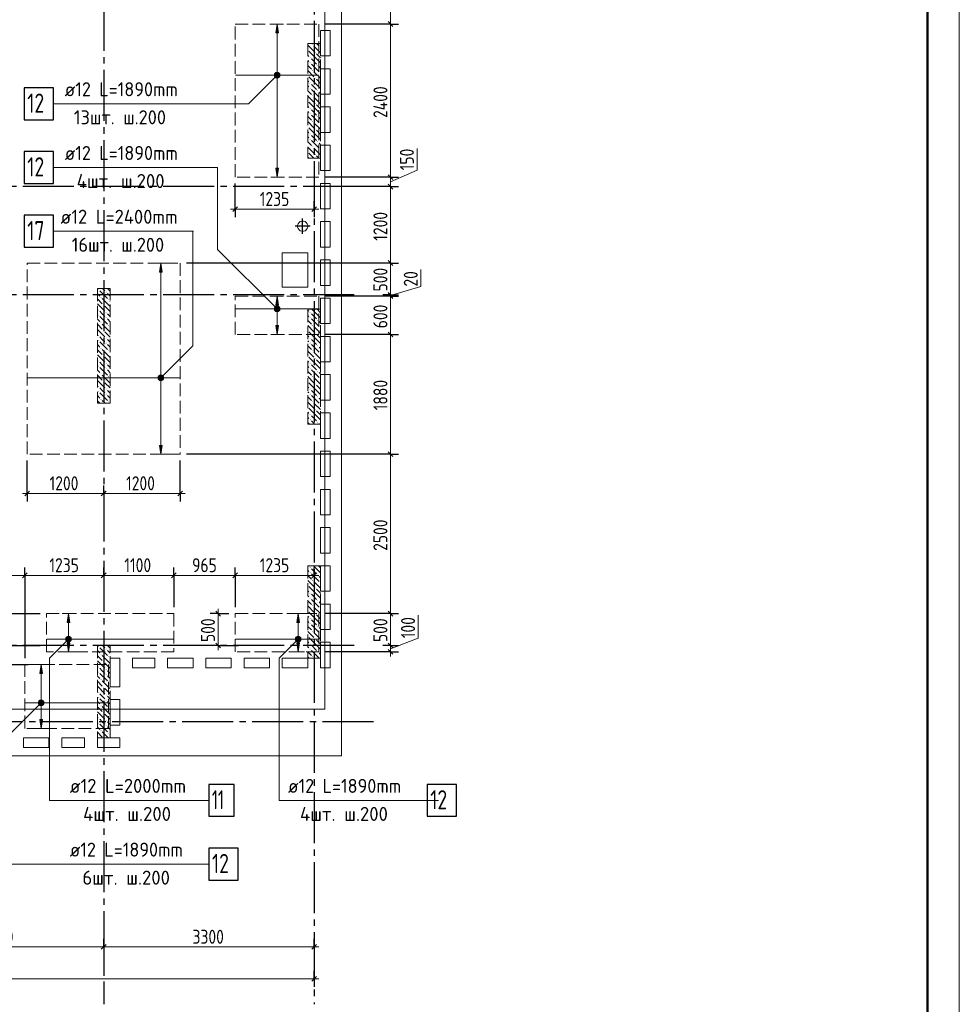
# Model space of a CAD drawing. Header units: millimetres. Extents: x 0 to 61017, y 0 to 42000.
# Tile 16 of 17: x 44661 to 59400, y 15970 to 31419. Entities that reach past the tile are written whole.
import ezdxf

# ---------------------------------------------------------------- set-up
doc = ezdxf.new("R2010")
doc.units = ezdxf.units.MM
doc.linetypes.add('______2', pattern=[270, 200, -70])
doc.linetypes.add('______5', pattern=[1100, 800, -100, 100, -100])
for name, color, linetype, lineweight in [('Standard', 7, 'Continuous', 25), ('ДОП Верх по Х', 7, 'Continuous', 25), ('ЖБ Перекрытие верхний уровень', 7, 'Continuous', 35), ('ЖБ Пилон', 7, 'Continuous', 35), ('Оси', 40, '______5', 18), ('Позиционная метка номер позиции', 7, 'Continuous', 13), ('Примечания', 7, 'Continuous', 25)]:
    doc.layers.add(name, color=color, linetype=linetype, lineweight=lineweight)
doc.styles.add('GOST 2.304-81', font='txt')
doc.styles.add('ISOCPEUR', font='txt')

msp = doc.modelspace()

# ---------------------------------------------------------------- hatches: boundary and pattern name
at = {"layer": 'ДОП Верх по Х', "linetype": 'Continuous', "lineweight": 13, "transparency": 33554687}
for points in [[(48719, 31210), (48699, 31350), (48679, 31210)], [(48661, 30550), (48736, 30550), (48731, 30569)], [(48661, 30550), (48731, 30569), (48667, 30569)], [(48667, 30531), (48736, 30550), (48661, 30550)], [(48667, 30569), (48731, 30569), (48718, 30582)], [(48667, 30569), (48718, 30582), (48680, 30582)], [(48667, 30531), (48731, 30531), (48736, 30550)], [(48680, 30518), (48731, 30531), (48667, 30531)], [(48680, 30582), (48718, 30582), (48699, 30588)], [(48680, 30518), (48718, 30518), (48731, 30531)], [(48718, 30518), (48680, 30518), (48699, 30512)], [(46896, 27460), (46876, 27600), (46856, 27460)], [(48719, 26940), (48699, 27080), (48679, 26940)], [(48661, 26880), (48736, 26880), (48731, 26899)], [(48661, 26880), (48731, 26899), (48667, 26899)], [(48667, 26899), (48731, 26899), (48718, 26912)], [(48667, 26899), (48718, 26912), (48680, 26912)], [(48680, 26912), (48718, 26912), (48699, 26917)], [(48667, 26861), (48736, 26880), (48661, 26880)], [(48667, 26861), (48731, 26861), (48736, 26880)], [(48680, 26848), (48731, 26861), (48667, 26861)], [(48680, 26848), (48718, 26848), (48731, 26861)], [(48718, 26848), (48680, 26848), (48699, 26842)], [(46838, 25800), (46913, 25800), (46908, 25819)], [(46838, 25800), (46908, 25819), (46844, 25819)], [(46844, 25781), (46913, 25800), (46838, 25800)], [(46844, 25819), (46908, 25819), (46895, 25832)], [(46844, 25819), (46895, 25832), (46857, 25832)], [(46844, 25781), (46908, 25781), (46913, 25800)], [(46857, 25832), (46895, 25832), (46876, 25838)], [(46857, 25768), (46908, 25781), (46844, 25781)], [(46857, 25768), (46895, 25768), (46908, 25781)], [(46895, 25768), (46857, 25768), (46876, 25763)], [(45447, 21960), (45427, 22100), (45407, 21960)], [(49049, 21960), (49029, 22100), (49009, 21960)], [(45389, 21700), (45464, 21700), (45459, 21719)], [(45389, 21700), (45459, 21719), (45394, 21719)], [(45394, 21681), (45464, 21700), (45389, 21700)], [(45394, 21719), (45459, 21719), (45445, 21732)], [(45394, 21719), (45445, 21732), (45408, 21732)], [(45394, 21681), (45459, 21681), (45464, 21700)], [(45408, 21668), (45459, 21681), (45394, 21681)], [(45408, 21732), (45445, 21732), (45427, 21738)], [(45408, 21668), (45445, 21668), (45459, 21681)], [(45445, 21668), (45408, 21668), (45427, 21662)], [(48991, 21700), (49066, 21700), (49061, 21719)], [(48991, 21700), (49061, 21719), (48997, 21719)], [(48997, 21681), (49066, 21700), (48991, 21700)], [(48997, 21719), (49061, 21719), (49048, 21732)], [(48997, 21719), (49048, 21732), (49010, 21732)], [(48997, 21681), (49061, 21681), (49066, 21700)], [(49010, 21668), (49061, 21681), (48997, 21681)], [(49010, 21732), (49048, 21732), (49029, 21738)], [(49010, 21668), (49048, 21668), (49061, 21681)], [(49048, 21668), (49010, 21668), (49029, 21662)], [(45017, 21160), (44997, 21300), (44977, 21160)], [(44960, 20700), (45035, 20700), (45029, 20719)], [(44960, 20700), (45029, 20719), (44965, 20719)], [(44965, 20719), (45029, 20719), (45016, 20732)], [(44965, 20719), (45016, 20732), (44978, 20732)], [(44978, 20732), (45016, 20732), (44997, 20738)], [(44965, 20681), (45035, 20700), (44960, 20700)], [(44965, 20681), (45029, 20681), (45035, 20700)], [(44978, 20668), (45029, 20681), (44965, 20681)], [(44978, 20668), (45016, 20668), (45029, 20681)], [(45016, 20668), (44978, 20668), (44997, 20662)]]:
    msp.add_hatch(color=7, dxfattribs=at).paths.add_polyline_path(points)
for points in [[(48719, 29090), (48699, 28950), (48679, 29090)], [(48719, 26620), (48699, 26480), (48679, 26620)], [(46896, 24740), (46876, 24600), (46856, 24740)], [(45447, 21640), (45427, 21500), (45407, 21640)], [(49049, 21640), (49029, 21500), (49009, 21640)], [(45017, 20440), (44997, 20300), (44977, 20440)]]:
    msp.add_hatch(color=7, dxfattribs=at).paths.add_polyline_path(points, flags=16)
at = {"layer": 'ЖБ Пилон', "linetype": 'Continuous', "lineweight": 18, "transparency": 33554687}
for points in [[(49180, 30947), (49183, 30943), (49180, 30940)], [(49250, 31023), (49257, 31030), (49263, 31023), (49257, 31017)], [(49290, 30903), (49297, 30910), (49303, 30903), (49297, 30897)], [(49370, 30983), (49377, 30990), (49380, 30987), (49380, 30980), (49377, 30977)], [(49210, 30823), (49217, 30830), (49223, 30823), (49217, 30817)], [(49210, 30743), (49217, 30750), (49223, 30743), (49217, 30737)], [(49250, 30623), (49257, 30630), (49263, 30623), (49257, 30617)], [(49330, 30703), (49337, 30710), (49343, 30703), (49337, 30697)], [(49370, 30583), (49377, 30590), (49380, 30587), (49380, 30580), (49377, 30577)], [(49180, 30547), (49183, 30543), (49180, 30540)], [(49290, 30503), (49297, 30510), (49303, 30503), (49297, 30497)], [(49210, 30423), (49217, 30430), (49223, 30423), (49217, 30417)], [(49210, 30343), (49217, 30350), (49223, 30343), (49217, 30337)], [(49330, 30303), (49337, 30310), (49343, 30303), (49337, 30297)], [(49180, 30147), (49183, 30143), (49180, 30140)], [(49250, 30223), (49257, 30230), (49263, 30223), (49257, 30217)], [(49370, 30183), (49377, 30190), (49380, 30187), (49380, 30180), (49377, 30177)], [(49210, 30023), (49217, 30030), (49223, 30023), (49217, 30017)], [(49290, 30103), (49297, 30110), (49303, 30103), (49297, 30097)], [(49210, 29943), (49217, 29950), (49223, 29943), (49217, 29937)], [(49250, 29823), (49257, 29830), (49263, 29823), (49257, 29817)], [(49330, 29903), (49337, 29910), (49343, 29903), (49337, 29897)], [(49180, 29747), (49183, 29743), (49180, 29740)], [(49290, 29703), (49297, 29710), (49303, 29703), (49297, 29697)], [(49370, 29783), (49377, 29790), (49380, 29787), (49380, 29780), (49377, 29777)], [(49210, 29623), (49217, 29630), (49223, 29623), (49217, 29617)], [(49210, 29543), (49217, 29550), (49223, 29543), (49217, 29537)], [(49330, 29503), (49337, 29510), (49343, 29503), (49337, 29497)], [(49250, 29423), (49257, 29430), (49263, 29423), (49257, 29417)], [(49370, 29383), (49377, 29390), (49380, 29387), (49380, 29380), (49377, 29377)], [(49180, 29347), (49183, 29343), (49180, 29340)], [(49290, 29303), (49297, 29310), (49303, 29303), (49297, 29297)], [(45890, 27183), (45897, 27190), (45903, 27183), (45897, 27177)], [(45930, 27063), (45937, 27070), (45943, 27063), (45937, 27057)], [(46010, 27143), (46017, 27150), (46023, 27143), (46017, 27137)], [(45970, 26943), (45977, 26950), (45983, 26943), (45977, 26937)], [(46050, 27023), (46057, 27030), (46063, 27023), (46057, 27017)], [(45890, 26863), (45897, 26870), (45903, 26863), (45897, 26857)], [(45890, 26783), (45897, 26790), (45903, 26783), (45897, 26777)], [(46010, 26823), (46017, 26830), (46023, 26823), (46017, 26817)], [(46010, 26743), (46017, 26750), (46023, 26743), (46017, 26737)], [(49210, 26823), (49217, 26830), (49223, 26823), (49217, 26817)], [(49210, 26743), (49217, 26750), (49223, 26743), (49217, 26737)], [(45930, 26663), (45937, 26670), (45943, 26663), (45937, 26657)], [(46050, 26623), (46057, 26630), (46063, 26623), (46057, 26617)], [(49250, 26623), (49257, 26630), (49263, 26623), (49257, 26617)], [(49330, 26703), (49337, 26710), (49343, 26703), (49337, 26697)], [(49370, 26583), (49377, 26590), (49380, 26587), (49380, 26580), (49377, 26577)], [(45890, 26463), (45897, 26470), (45903, 26463), (45897, 26457)], [(45970, 26543), (45977, 26550), (45983, 26543), (45977, 26537)], [(46010, 26423), (46017, 26430), (46023, 26423), (46017, 26417)], [(49180, 26547), (49183, 26543), (49180, 26540)], [(49210, 26423), (49217, 26430), (49223, 26423), (49217, 26417)], [(49290, 26503), (49297, 26510), (49303, 26503), (49297, 26497)], [(45890, 26383), (45897, 26390), (45903, 26383), (45897, 26377)], [(45930, 26263), (45937, 26270), (45943, 26263), (45937, 26257)], [(46010, 26343), (46017, 26350), (46023, 26343), (46017, 26337)], [(49210, 26343), (49217, 26350), (49223, 26343), (49217, 26337)], [(49330, 26303), (49337, 26310), (49343, 26303), (49337, 26297)], [(45970, 26143), (45977, 26150), (45983, 26143), (45977, 26137)], [(46050, 26223), (46057, 26230), (46063, 26223), (46057, 26217)], [(49180, 26147), (49183, 26143), (49180, 26140)], [(49250, 26223), (49257, 26230), (49263, 26223), (49257, 26217)], [(49290, 26103), (49297, 26110), (49303, 26103), (49297, 26097)], [(49370, 26183), (49377, 26190), (49380, 26187), (49380, 26180), (49377, 26177)], [(45890, 26063), (45897, 26070), (45903, 26063), (45897, 26057)], [(45890, 25983), (45897, 25990), (45903, 25983), (45897, 25977)], [(46010, 26023), (46017, 26030), (46023, 26023), (46017, 26017)], [(49210, 26023), (49217, 26030), (49223, 26023), (49217, 26017)], [(45930, 25863), (45937, 25870), (45943, 25863), (45937, 25857)], [(46010, 25943), (46017, 25950), (46023, 25943), (46017, 25937)], [(46050, 25823), (46057, 25830), (46063, 25823), (46057, 25817)], [(49210, 25943), (49217, 25950), (49223, 25943), (49217, 25937)], [(49250, 25823), (49257, 25830), (49263, 25823), (49257, 25817)], [(49330, 25903), (49337, 25910), (49343, 25903), (49337, 25897)], [(45890, 25663), (45897, 25670), (45903, 25663), (45897, 25657)], [(45970, 25743), (45977, 25750), (45983, 25743), (45977, 25737)], [(49180, 25747), (49183, 25743), (49180, 25740)], [(49290, 25703), (49297, 25710), (49303, 25703), (49297, 25697)], [(49370, 25783), (49377, 25790), (49380, 25787), (49380, 25780), (49377, 25777)], [(45890, 25583), (45897, 25590), (45903, 25583), (45897, 25577)], [(46010, 25623), (46017, 25630), (46023, 25623), (46017, 25617)], [(46010, 25543), (46017, 25550), (46023, 25543), (46017, 25537)], [(49210, 25623), (49217, 25630), (49223, 25623), (49217, 25617)], [(49210, 25543), (49217, 25550), (49223, 25543), (49217, 25537)], [(49330, 25503), (49337, 25510), (49343, 25503), (49337, 25497)], [(45930, 25463), (45937, 25470), (45943, 25463), (45937, 25457)], [(46050, 25423), (46057, 25430), (46063, 25423), (46057, 25417)], [(49180, 25347), (49183, 25343), (49180, 25340)], [(49250, 25423), (49257, 25430), (49263, 25423), (49257, 25417)], [(49370, 25383), (49377, 25390), (49380, 25387), (49380, 25380), (49377, 25377)], [(49210, 25223), (49217, 25230), (49223, 25223), (49217, 25217)], [(49290, 25303), (49297, 25310), (49303, 25303), (49297, 25297)], [(49210, 25143), (49217, 25150), (49223, 25143), (49217, 25137)], [(49330, 25103), (49337, 25110), (49343, 25103), (49337, 25097)], [(49210, 22823), (49217, 22830), (49223, 22823), (49217, 22817)], [(49210, 22743), (49217, 22750), (49223, 22743), (49217, 22737)], [(49250, 22623), (49257, 22630), (49263, 22623), (49257, 22617)], [(49330, 22703), (49337, 22710), (49343, 22703), (49337, 22697)], [(49370, 22583), (49377, 22590), (49380, 22587), (49380, 22580), (49377, 22577)], [(49180, 22547), (49183, 22543), (49180, 22540)], [(49210, 22423), (49217, 22430), (49223, 22423), (49217, 22417)], [(49290, 22503), (49297, 22510), (49303, 22503), (49297, 22497)], [(49210, 22343), (49217, 22350), (49223, 22343), (49217, 22337)], [(49330, 22303), (49337, 22310), (49343, 22303), (49337, 22297)], [(49180, 22147), (49183, 22143), (49180, 22140)], [(49250, 22223), (49257, 22230), (49263, 22223), (49257, 22217)], [(49290, 22103), (49297, 22110), (49303, 22103), (49297, 22097)], [(49370, 22183), (49377, 22190), (49380, 22187), (49380, 22180), (49377, 22177)], [(49210, 22023), (49217, 22030), (49223, 22023), (49217, 22017)], [(49210, 21943), (49217, 21950), (49223, 21943), (49217, 21937)], [(49250, 21823), (49257, 21830), (49263, 21823), (49257, 21817)], [(49330, 21903), (49337, 21910), (49343, 21903), (49337, 21897)], [(49370, 21783), (49377, 21790), (49380, 21787), (49380, 21780), (49377, 21777)], [(49180, 21747), (49183, 21743), (49180, 21740)], [(49210, 21623), (49217, 21630), (49223, 21623), (49217, 21617)], [(49290, 21703), (49297, 21710), (49303, 21703), (49297, 21697)], [(45890, 21583), (45897, 21590), (45903, 21583), (45897, 21577)], [(46010, 21543), (46017, 21550), (46023, 21543), (46017, 21537)], [(49210, 21543), (49217, 21550), (49223, 21543), (49217, 21537)], [(49330, 21503), (49337, 21510), (49343, 21503), (49337, 21497)], [(45930, 21463), (45937, 21470), (45943, 21463), (45937, 21457)], [(45970, 21343), (45977, 21350), (45983, 21343), (45977, 21337)], [(46050, 21423), (46057, 21430), (46063, 21423), (46057, 21417)], [(49250, 21423), (49257, 21430), (49263, 21423), (49257, 21417)], [(45890, 21263), (45897, 21270), (45903, 21263), (45897, 21257)], [(45890, 21183), (45897, 21190), (45903, 21183), (45897, 21177)], [(46010, 21223), (46017, 21230), (46023, 21223), (46017, 21217)], [(45930, 21063), (45937, 21070), (45943, 21063), (45937, 21057)], [(46010, 21143), (46017, 21150), (46023, 21143), (46017, 21137)], [(46050, 21023), (46057, 21030), (46063, 21023), (46057, 21017)], [(45890, 20863), (45897, 20870), (45903, 20863), (45897, 20857)], [(45970, 20943), (45977, 20950), (45983, 20943), (45977, 20937)], [(45890, 20783), (45897, 20790), (45903, 20783), (45897, 20777)], [(46010, 20823), (46017, 20830), (46023, 20823), (46017, 20817)], [(46010, 20743), (46017, 20750), (46023, 20743), (46017, 20737)], [(45930, 20663), (45937, 20670), (45943, 20663), (45937, 20657)], [(45970, 20543), (45977, 20550), (45983, 20543), (45977, 20537)], [(46050, 20623), (46057, 20630), (46063, 20623), (46057, 20617)], [(45890, 20463), (45897, 20470), (45903, 20463), (45897, 20457)], [(46010, 20423), (46017, 20430), (46023, 20423), (46017, 20417)], [(45890, 20383), (45897, 20390), (45903, 20383), (45897, 20377)], [(45930, 20263), (45937, 20270), (45943, 20263), (45937, 20257)], [(46010, 20343), (46017, 20350), (46023, 20343), (46017, 20337)], [(46050, 20223), (46057, 20230), (46063, 20223), (46057, 20217)]]:
    msp.add_hatch(color=7, dxfattribs=at).paths.add_polyline_path(points, flags=16)
at = {"layer": 'Позиционная метка номер позиции', "linetype": 'Continuous', "lineweight": 13, "transparency": 33554687}
for points in [[(48742, 30539), (48688, 30593), (48667, 30582)], [(48742, 30561), (48710, 30593), (48688, 30593)], [(48742, 30561), (48688, 30593), (48742, 30539)], [(48710, 30593), (48742, 30561), (48731, 30582)], [(48731, 30518), (48667, 30582), (48656, 30561)], [(48731, 30518), (48656, 30561), (48710, 30507)], [(48710, 30507), (48656, 30561), (48656, 30539)], [(48710, 30507), (48656, 30539), (48688, 30507)], [(48688, 30507), (48656, 30539), (48667, 30518)], [(48742, 30539), (48667, 30582), (48731, 30518)], [(48667, 26848), (48710, 26923), (48656, 26869)], [(48656, 26869), (48710, 26923), (48688, 26923)], [(48656, 26869), (48688, 26923), (48656, 26891)], [(48656, 26891), (48688, 26923), (48667, 26912)], [(48667, 26848), (48731, 26912), (48710, 26923)], [(48688, 26837), (48731, 26912), (48667, 26848)], [(48688, 26837), (48742, 26891), (48731, 26912)], [(48710, 26837), (48742, 26891), (48688, 26837)], [(48710, 26837), (48742, 26869), (48742, 26891)], [(48742, 26869), (48710, 26837), (48731, 26848)], [(46833, 25811), (46908, 25768), (46844, 25832)], [(46833, 25789), (46887, 25757), (46833, 25811)], [(46833, 25811), (46887, 25757), (46908, 25768)], [(46844, 25832), (46919, 25789), (46864, 25843)], [(46844, 25832), (46908, 25768), (46919, 25789)], [(46864, 25843), (46919, 25789), (46919, 25811)], [(46864, 25843), (46919, 25811), (46887, 25843)], [(46887, 25843), (46919, 25811), (46908, 25832)], [(46864, 25757), (46833, 25789), (46844, 25768)], [(46833, 25789), (46864, 25757), (46887, 25757)], [(45458, 21668), (45395, 21732), (45383, 21711)], [(45458, 21668), (45383, 21711), (45438, 21657)], [(45438, 21657), (45383, 21711), (45383, 21689)], [(45438, 21657), (45383, 21689), (45415, 21657)], [(45415, 21657), (45383, 21689), (45395, 21668)], [(45470, 21689), (45415, 21743), (45395, 21732)], [(45470, 21689), (45395, 21732), (45458, 21668)], [(45470, 21711), (45438, 21743), (45415, 21743)], [(45470, 21711), (45415, 21743), (45470, 21689)], [(45438, 21743), (45470, 21711), (45458, 21732)], [(49061, 21668), (48997, 21732), (48986, 21711)], [(49061, 21668), (48986, 21711), (49040, 21657)], [(49040, 21657), (48986, 21711), (48986, 21689)], [(49040, 21657), (48986, 21689), (49018, 21657)], [(49018, 21657), (48986, 21689), (48997, 21668)], [(49072, 21689), (49018, 21743), (48997, 21732)], [(49072, 21689), (48997, 21732), (49061, 21668)], [(49072, 21711), (49040, 21743), (49018, 21743)], [(49072, 21711), (49018, 21743), (49072, 21689)], [(49040, 21743), (49072, 21711), (49061, 21732)], [(45029, 20668), (44965, 20732), (44954, 20711)], [(45029, 20668), (44954, 20711), (45009, 20657)], [(45009, 20657), (44954, 20711), (44954, 20689)], [(45041, 20689), (44986, 20743), (44965, 20732)], [(45041, 20689), (44965, 20732), (45029, 20668)], [(45041, 20711), (45009, 20743), (44986, 20743)], [(45041, 20711), (44986, 20743), (45041, 20689)], [(45009, 20743), (45041, 20711), (45029, 20732)], [(45009, 20657), (44954, 20689), (44986, 20657)], [(44986, 20657), (44954, 20689), (44965, 20668)]]:
    msp.add_hatch(color=7, dxfattribs=at).paths.add_polyline_path(points)

# ---------------------------------------------------------------- linework, layer by layer
at = {"layer": 'Standard', "color": 7, "linetype": 'Continuous', "lineweight": 25, "transparency": 33554687}
for p, q in [((50442, 31388), (50517, 31312)), ((50442, 28987), (50517, 28912)), ((50442, 28838), (50517, 28762)), ((48005, 28407), (48080, 28482)), ((49242, 28407), (49317, 28482)), ((50442, 27638), (50517, 27563)), ((50442, 27138), (50517, 27063)), ((50442, 27117), (50517, 27042)), ((50442, 26517), (50517, 26442)), ((50442, 24638), (50517, 24563)), ((44817, 24023), (44742, 23948)), ((46017, 24023), (45942, 23948)), ((47217, 24023), (47142, 23948)), ((44705, 22662), (44780, 22738)), ((45942, 22662), (46017, 22738)), ((47042, 22662), (47117, 22738)), ((48005, 22662), (48080, 22738)), ((49242, 22662), (49317, 22738)), ((47736, 22138), (47811, 22062)), ((50442, 22138), (50517, 22062)), ((47736, 21638), (47811, 21562)), ((50442, 21638), (50517, 21562)), ((50442, 21538), (50517, 21462)), ((45942, 16833), (46017, 16907)), ((49242, 16833), (49317, 16907)), ((49317, 16407), (49242, 16333))]:
    msp.add_line(p, q, dxfattribs=at)
at = {"layer": 'Standard', "color": 251, "linetype": 'Continuous', "lineweight": -3, "true_color": 0x656565, "transparency": 33554687}
for p, q in [((50480, 31350), (50355, 31350)), ((50480, 31350), (50605, 31350)), ((50480, 28950), (50355, 28950)), ((50480, 28950), (50605, 28950)), ((48043, 28445), (48043, 28850)), ((50480, 28800), (50355, 28800)), ((50480, 28800), (50605, 28800)), ((48043, 28445), (48043, 28570)), ((48043, 28445), (48043, 28320)), ((49280, 28445), (49280, 28570)), ((49280, 28445), (49280, 28320)), ((49280, 28445), (49280, 28445)), ((50480, 27600), (50355, 27600)), ((50480, 27600), (50605, 27600)), ((50480, 27100), (50355, 27100)), ((50480, 27080), (50355, 27080)), ((50480, 27100), (50605, 27100)), ((50480, 27100), (50480, 27100)), ((50480, 27080), (50605, 27080)), ((50480, 26480), (50355, 26480)), ((50480, 26480), (50605, 26480)), ((50480, 24600), (50355, 24600)), ((50480, 24600), (50605, 24600)), ((44780, 23985), (44780, 24500)), ((47180, 23985), (47180, 24500)), ((44780, 23985), (44780, 24110)), ((45980, 23985), (45980, 24110)), ((47180, 23985), (47180, 24110)), ((44780, 23985), (44780, 23860)), ((45980, 23985), (45980, 23860)), ((45980, 23985), (45980, 23985)), ((47180, 23985), (47180, 23860)), ((44743, 22700), (44743, 22825)), ((45980, 22700), (45980, 22825)), ((47080, 22700), (47080, 22825)), ((48043, 22700), (48043, 22825)), ((49280, 22700), (49280, 22825)), ((44743, 22700), (44743, 22575)), ((44743, 22700), (44743, 21400)), ((45980, 22700), (45980, 22575)), ((45980, 22700), (45980, 22667)), ((47080, 22700), (47080, 22575)), ((47080, 22700), (47080, 22200)), ((48043, 22700), (48043, 22575)), ((48043, 22700), (48043, 22200)), ((49280, 22700), (49280, 22575)), ((49280, 22700), (49280, 22700)), ((47773, 22100), (47649, 22100)), ((47773, 22100), (47899, 22100)), ((47773, 22100), (47943, 22100)), ((50480, 22100), (50355, 22100)), ((50480, 22100), (50605, 22100)), ((44493, 21600), (44980, 21600)), ((47773, 21600), (47649, 21600)), ((47773, 21600), (47899, 21600)), ((47773, 21600), (48093, 21600)), ((50480, 21500), (49455, 21500)), ((50480, 21600), (50355, 21600)), ((50480, 21500), (50355, 21500)), ((50480, 21600), (50605, 21600)), ((50480, 21600), (50480, 21600)), ((50480, 21500), (50605, 21500)), ((44493, 21300), (44793, 21300)), ((45980, 16870), (45980, 16995)), ((49280, 16870), (49280, 16995)), ((45980, 16870), (45980, 16745)), ((45980, 16870), (45980, 16418)), ((49280, 16870), (49280, 16745)), ((49280, 16870), (49280, 16418)), ((49280, 16370), (49280, 16495)), ((49280, 16370), (49280, 16245)), ((49280, 16370), (49280, 16320))]:
    msp.add_line(p, q, dxfattribs=at)
at = {"layer": 'Standard', "color": 7, "linetype": 'Continuous', "lineweight": 13, "transparency": 33554687}
for p, q in [((50480, 31350), (50480, 28950)), ((50895, 29056), (50895, 29400)), ((50480, 28875), (50895, 29056)), ((50480, 28950), (50480, 28800)), ((50480, 28800), (50480, 27600)), ((48043, 28445), (47968, 28445)), ((48043, 28445), (49280, 28445)), ((49280, 28445), (49355, 28445)), ((50480, 27600), (50480, 27100)), ((50956, 27231), (50956, 27497)), ((50480, 27090), (50956, 27231)), ((50480, 27100), (50480, 27080)), ((50480, 27080), (50480, 26480)), ((50480, 26480), (50480, 24600)), ((50480, 24600), (50480, 22100)), ((44780, 23985), (44705, 23985)), ((45980, 23985), (44780, 23985)), ((47180, 23985), (45980, 23985)), ((47180, 23985), (47255, 23985)), ((42680, 22700), (44743, 22700)), ((44743, 22700), (45980, 22700)), ((45980, 22700), (47080, 22700)), ((47080, 22700), (48043, 22700)), ((48043, 22700), (49280, 22700)), ((49280, 22700), (49355, 22700)), ((47773, 22100), (47773, 22175)), ((50480, 22100), (50480, 21600)), ((50913, 21714), (50913, 22074)), ((50480, 21550), (50913, 21714)), ((47773, 21600), (47773, 21525)), ((50480, 21600), (50480, 21500)), ((50480, 21500), (50480, 21425)), ((42680, 16870), (45980, 16870)), ((45980, 16870), (49280, 16870)), ((49280, 16870), (49355, 16870)), ((49280, 16370), (7200, 16370)), ((49280, 16370), (49355, 16370))]:
    msp.add_line(p, q, dxfattribs=at)
at = {"layer": 'Standard', "color": 8, "linetype": '______5', "lineweight": -3, "transparency": 33554687}
for p, q in [((49100, 28060), (49100, 28300)), ((49220, 28180), (48980, 28180))]:
    msp.add_line(p, q, dxfattribs=at)
at = {"layer": 'Standard', "color": 7, "linetype": 'Continuous', "lineweight": 13, "transparency": 33554687}
msp.add_lwpolyline([(0, 0), (59400, 0), (59400, 42000), (0, 42000), (0, 0)], close=True, dxfattribs=at)
at = {"layer": 'Standard', "color": 7, "linetype": 'Continuous', "lineweight": 50, "transparency": 33554687}
msp.add_lwpolyline([(2000, 41500), (58900, 41500), (58900, 500), (2000, 500), (2000, 41500)], close=True, dxfattribs=at)
at = {"layer": 'Standard', "color": 254, "linetype": 'Continuous', "lineweight": 13, "true_color": 0xc4c4ff, "transparency": 33554687}
msp.add_lwpolyline([(7031, 20600), (49449, 20600), (49449, 33300), (7031, 33300), (7031, 20600)], dxfattribs=at)
at = {"layer": 'Standard', "color": 7, "linetype": 'Continuous', "lineweight": 13, "transparency": 33554687}
for points in [[(50480, 32800), (50480, 32651), (50480, 32651), (50480, 31350)], [(47773, 22100), (47773, 21613), (47773, 21613), (47773, 21600)]]:
    msp.add_lwpolyline(points, dxfattribs=at)
at = {"layer": 'Standard', "color": 251, "linetype": 'Continuous', "lineweight": -3, "true_color": 0x656565, "transparency": 33554687}
for points in [[(50480, 31350), (50463, 31350), (50463, 31350), (50463, 31350), (50463, 31350), (50463, 31350), (50463, 31350), (50463, 31350), (50463, 31350), (50463, 31350), (50463, 31350), (50463, 31350), (50463, 31350), (50463, 31350), (50463, 31350), (49455, 31350)], [(50480, 28950), (50463, 28950), (50463, 28950), (50463, 28950), (50463, 28950), (50463, 28950), (50463, 28950), (50463, 28950), (50463, 28950), (50463, 28950), (50463, 28950), (50463, 28950), (50463, 28950), (49455, 28950)], [(50480, 28800), (50463, 28800), (50463, 28800), (50463, 28800), (50463, 28800), (50463, 28800), (50463, 28800), (50463, 28800), (50463, 28800), (50463, 28800), (50463, 28800), (50463, 28800), (50463, 28800), (49455, 28800)], [(50480, 27600), (50463, 27600), (50463, 27600), (50463, 27600), (50463, 27600), (50463, 27600), (50463, 27600), (50463, 27600), (50463, 27600), (50463, 27600), (50463, 27600), (47280, 27600)], [(50480, 27080), (50463, 27080), (50463, 27080), (50463, 27080), (50463, 27080), (50463, 27080), (50463, 27080), (50463, 27080), (50463, 27080), (49455, 27080)], [(50480, 26480), (50463, 26480), (50463, 26480), (50463, 26480), (50463, 26480), (50463, 26480), (50463, 26480), (49455, 26480)], [(50480, 24600), (50463, 24600), (50463, 24600), (50463, 24600), (50463, 24600), (47280, 24600)], [(44493, 22100), (44826, 22100), (44826, 22100), (44980, 22100)], [(50480, 22100), (50463, 22100), (50463, 22100), (49455, 22100)]]:
    msp.add_lwpolyline(points, dxfattribs=at)
at = {"layer": 'ДОП Верх по Х', "color": 251, "linetype": 'Continuous', "lineweight": 13, "true_color": 0x494949, "transparency": 33554687}
for p, q in [((48699, 31350), (48599, 31350)), ((48699, 31350), (48679, 31210)), ((48679, 31210), (48719, 31210)), ((48719, 31210), (48699, 31350)), ((48699, 31350), (48799, 31350)), ((48699, 31350), (48699, 31350)), ((48699, 30580), (48699, 31210)), ((48661, 30550), (48661, 30550)), ((48699, 29090), (48699, 30520)), ((48736, 30550), (48736, 30550)), ((48699, 28950), (48679, 29090)), ((48679, 29090), (48719, 29090)), ((48719, 29090), (48699, 28950)), ((48699, 28950), (48599, 28950)), ((48699, 28950), (48799, 28950)), ((48699, 28950), (48699, 28950)), ((46876, 27600), (46776, 27600)), ((46876, 27600), (46856, 27460)), ((46896, 27460), (46876, 27600)), ((46876, 27600), (46976, 27600)), ((46876, 27600), (46876, 27600)), ((46856, 27460), (46896, 27460)), ((46876, 25830), (46876, 27460)), ((48699, 27080), (48599, 27080)), ((48699, 27080), (48679, 26940)), ((48719, 26940), (48699, 27080)), ((48699, 27080), (48799, 27080)), ((48699, 27080), (48699, 27080)), ((48679, 26940), (48719, 26940)), ((48699, 26910), (48699, 26940)), ((48661, 26880), (48661, 26880)), ((48699, 26620), (48699, 26850)), ((48736, 26880), (48736, 26880)), ((48699, 26480), (48679, 26620)), ((48679, 26620), (48719, 26620)), ((48719, 26620), (48699, 26480)), ((48699, 26480), (48599, 26480)), ((48699, 26480), (48799, 26480)), ((48699, 26480), (48699, 26480)), ((46838, 25800), (46838, 25800)), ((46913, 25800), (46913, 25800)), ((46876, 24740), (46876, 25770)), ((46876, 24600), (46856, 24740)), ((46856, 24740), (46896, 24740)), ((46896, 24740), (46876, 24600)), ((46876, 24600), (46776, 24600)), ((46876, 24600), (46976, 24600)), ((46876, 24600), (46876, 24600)), ((45427, 22100), (45327, 22100)), ((45427, 22100), (45407, 21960)), ((45447, 21960), (45427, 22100)), ((45427, 22100), (45527, 22100)), ((45427, 22100), (45427, 22100)), ((49029, 22100), (48929, 22100)), ((49029, 22100), (49009, 21960)), ((49049, 21960), (49029, 22100)), ((49029, 22100), (49129, 22100)), ((49029, 22100), (49029, 22100)), ((45407, 21960), (45447, 21960)), ((45427, 21730), (45427, 21960)), ((49009, 21960), (49049, 21960)), ((49029, 21730), (49029, 21960)), ((45389, 21700), (45389, 21700)), ((45427, 21500), (45407, 21640)), ((45407, 21640), (45447, 21640)), ((45427, 21640), (45427, 21670)), ((45447, 21640), (45427, 21500)), ((45464, 21700), (45464, 21700)), ((48991, 21700), (48991, 21700)), ((49029, 21500), (49009, 21640)), ((49009, 21640), (49049, 21640)), ((49029, 21640), (49029, 21670)), ((49049, 21640), (49029, 21500)), ((49066, 21700), (49066, 21700)), ((45427, 21500), (45327, 21500)), ((45427, 21500), (45527, 21500)), ((45427, 21500), (45427, 21500)), ((49029, 21500), (48929, 21500)), ((49029, 21500), (49129, 21500)), ((49029, 21500), (49029, 21500)), ((44997, 21300), (44897, 21300)), ((44997, 21300), (44977, 21160)), ((45017, 21160), (44997, 21300)), ((44997, 21300), (45097, 21300)), ((44997, 21300), (44997, 21300)), ((44977, 21160), (45017, 21160)), ((44997, 20730), (44997, 21160)), ((44960, 20700), (44960, 20700)), ((44997, 20440), (44997, 20670)), ((45035, 20700), (45035, 20700)), ((44997, 20300), (44977, 20440)), ((44977, 20440), (45017, 20440)), ((45017, 20440), (44997, 20300)), ((44997, 20300), (44897, 20300)), ((44997, 20300), (45097, 20300)), ((44997, 20300), (44997, 20300))]:
    msp.add_line(p, q, dxfattribs=at)
at = {"layer": 'ДОП Верх по Х', "color": 7, "linetype": 'Continuous', "lineweight": 18, "transparency": 33554687}
for p, q in [((48049, 30550), (49349, 30550)), ((48049, 26880), (49349, 26880)), ((44786, 25800), (47174, 25800)), ((45086, 21700), (47074, 21700)), ((48049, 21700), (49349, 21700)), ((44749, 20700), (46049, 20700))]:
    msp.add_line(p, q, dxfattribs=at)
at = {"layer": 'ДОП Верх по Х', "color": 7, "linetype": 'Continuous', "lineweight": 13, "transparency": 33554687}
for p, q in [((45348, 30100), (47390, 30100)), ((45348, 29100), (47390, 29100)), ((45282, 28100), (47390, 28100)), ((45427, 19170), (47513, 19170)), ((48851, 19170), (50893, 19170)), ((45427, 18170), (47469, 18170))]:
    msp.add_line(p, q, dxfattribs=at)
at = {"layer": 'ДОП Верх по Х', "color": 7, "linetype": 'Continuous', "lineweight": 25, "transparency": 33554687}
for points in [[(44730, 29850), (45190, 29850), (45190, 30350), (44730, 30350), (44730, 29850)], [(44730, 28850), (45190, 28850), (45190, 29350), (44730, 29350), (44730, 28850)], [(44730, 27850), (45190, 27850), (45190, 28350), (44730, 28350), (44730, 27850)], [(47627, 18920), (48027, 18920), (48027, 19420), (47627, 19420), (47627, 18920)], [(51051, 18920), (51511, 18920), (51511, 19420), (51051, 19420), (51051, 18920)], [(47627, 17920), (48087, 17920), (48087, 18420), (47627, 18420), (47627, 17920)]]:
    msp.add_lwpolyline(points, dxfattribs=at)
at = {"layer": 'ДОП Верх по Х', "color": 251, "linetype": 'Continuous', "lineweight": 13, "true_color": 0x494949, "transparency": 33554687}
for centre in [(48699, 30550), (48699, 26880), (46876, 25800), (45427, 21700), (49029, 21700), (44997, 20700)]:
    msp.add_circle(centre, 37.5, dxfattribs=at)
at = {"layer": 'ЖБ Перекрытие верхний уровень', "color": 7, "linetype": 'Continuous', "lineweight": 18, "transparency": 33554687}
for p, q in [((49710, 19870), (49710, 34830)), ((49380, 30850), (49380, 31250)), ((49380, 31250), (49530, 31250)), ((49530, 31250), (49530, 30850)), ((49530, 30850), (49380, 30850)), ((49380, 30250), (49380, 30650)), ((49380, 30650), (49530, 30650)), ((49530, 30650), (49530, 30250)), ((49530, 30250), (49380, 30250)), ((49380, 29650), (49380, 30050)), ((49380, 30050), (49530, 30050)), ((49530, 30050), (49530, 29650)), ((49530, 29650), (49380, 29650)), ((49380, 29050), (49380, 29450)), ((49380, 29450), (49530, 29450)), ((49530, 29450), (49530, 29050)), ((49530, 29050), (49380, 29050)), ((49380, 28450), (49380, 28850)), ((49380, 28850), (49530, 28850)), ((49530, 28850), (49530, 28450)), ((49530, 28450), (49380, 28450)), ((49028, 28217), (49020, 28193)), ((49020, 28193), (49020, 28167)), ((49020, 28167), (49028, 28143)), ((49043, 28237), (49028, 28217)), ((49028, 28143), (49043, 28123)), ((49063, 28252), (49043, 28237)), ((49043, 28123), (49063, 28108)), ((49087, 28260), (49063, 28252)), ((49113, 28260), (49087, 28260)), ((49137, 28252), (49113, 28260)), ((49157, 28237), (49137, 28252)), ((49137, 28108), (49157, 28123)), ((49172, 28217), (49157, 28237)), ((49157, 28123), (49172, 28143)), ((49180, 28193), (49172, 28217)), ((49172, 28143), (49180, 28167)), ((49180, 28167), (49180, 28193)), ((49380, 27850), (49380, 28250)), ((49380, 28250), (49530, 28250)), ((49530, 28250), (49530, 27850)), ((49063, 28108), (49087, 28100)), ((49087, 28100), (49113, 28100)), ((49113, 28100), (49137, 28108)), ((49530, 27850), (49380, 27850)), ((49180, 27760), (48780, 27760)), ((48780, 27760), (48780, 27220)), ((49180, 27220), (49180, 27760)), ((49380, 27250), (49380, 27650)), ((49380, 27650), (49530, 27650)), ((49530, 27650), (49530, 27250)), ((48780, 27220), (49180, 27220)), ((49530, 27250), (49380, 27250)), ((49380, 26650), (49380, 27050)), ((49380, 27050), (49530, 27050)), ((49530, 27050), (49530, 26650)), ((49530, 26650), (49380, 26650)), ((49380, 26050), (49380, 26450)), ((49380, 26450), (49530, 26450)), ((49530, 26450), (49530, 26050)), ((49530, 26050), (49380, 26050)), ((49380, 25450), (49380, 25850)), ((49380, 25850), (49530, 25850)), ((49530, 25850), (49530, 25450)), ((49530, 25450), (49380, 25450)), ((49380, 24850), (49380, 25250)), ((49380, 25250), (49530, 25250)), ((49530, 25250), (49530, 24850)), ((49530, 24850), (49380, 24850)), ((49380, 24250), (49380, 24650)), ((49380, 24650), (49530, 24650)), ((49530, 24650), (49530, 24250)), ((49530, 24250), (49380, 24250)), ((49380, 23650), (49380, 24050)), ((49380, 24050), (49530, 24050)), ((49530, 24050), (49530, 23650)), ((49530, 23650), (49380, 23650)), ((49380, 23050), (49380, 23450)), ((49380, 23450), (49530, 23450)), ((49530, 23450), (49530, 23050)), ((49530, 23050), (49380, 23050)), ((49380, 22450), (49380, 22850)), ((49380, 22850), (49530, 22850)), ((49530, 22850), (49530, 22450)), ((49530, 22450), (49380, 22450)), ((49380, 21850), (49380, 22250)), ((49380, 22250), (49530, 22250)), ((49530, 22250), (49530, 21850)), ((49530, 21850), (49380, 21850)), ((49380, 21250), (49380, 21650)), ((49380, 21650), (49530, 21650)), ((49530, 21650), (49530, 21250)), ((46080, 20950), (46080, 21400)), ((46080, 21400), (46230, 21400)), ((46230, 21400), (46230, 20950)), ((46430, 21250), (46430, 21400)), ((46430, 21400), (46780, 21400)), ((46780, 21400), (46780, 21250)), ((46980, 21250), (46980, 21400)), ((46980, 21400), (47380, 21400)), ((47380, 21400), (47380, 21250)), ((47580, 21250), (47580, 21400)), ((47580, 21400), (47980, 21400)), ((47980, 21400), (47980, 21250)), ((48180, 21250), (48180, 21400)), ((48180, 21400), (48580, 21400)), ((48580, 21400), (48580, 21250)), ((48780, 21250), (48780, 21400)), ((48780, 21400), (49180, 21400)), ((49180, 21400), (49180, 21250)), ((46780, 21250), (46430, 21250)), ((47380, 21250), (46980, 21250)), ((47980, 21250), (47580, 21250)), ((48580, 21250), (48180, 21250)), ((49180, 21250), (48780, 21250)), ((49530, 21250), (49380, 21250)), ((46230, 20950), (46080, 20950)), ((46080, 20350), (46080, 20750)), ((46080, 20750), (46230, 20750)), ((46230, 20750), (46230, 20350)), ((46230, 20350), (46080, 20350)), ((44720, 20000), (44720, 20150)), ((44720, 20150), (45120, 20150)), ((45120, 20150), (45120, 20000)), ((45320, 20000), (45320, 20150)), ((45320, 20150), (45680, 20150)), ((45680, 20150), (45680, 20000)), ((45880, 20000), (45880, 20150)), ((45880, 20150), (46230, 20150)), ((46230, 20150), (46230, 20000)), ((45120, 20000), (44720, 20000)), ((45680, 20000), (45320, 20000)), ((46230, 20000), (45880, 20000)), ((28240, 19870), (49710, 19870))]:
    msp.add_line(p, q, dxfattribs=at)
at = {"layer": 'ЖБ Пилон', "color": 253, "linetype": '______2', "lineweight": 13, "true_color": 0xa0a0a0, "transparency": 33554687}
for p, q in [((49180, 31045), (49180, 29245)), ((49380, 31045), (49180, 31045)), ((49380, 29245), (49380, 31045)), ((49180, 29245), (49380, 29245)), ((45880, 27200), (45880, 25400)), ((46080, 27200), (45880, 27200)), ((46080, 25400), (46080, 27200)), ((49180, 26875), (49180, 25075)), ((49380, 26875), (49180, 26875)), ((49380, 25075), (49380, 26875)), ((45880, 25400), (46080, 25400)), ((49180, 25075), (49380, 25075)), ((49180, 22850), (49180, 21400)), ((49380, 22850), (49180, 22850)), ((49380, 21400), (49380, 22850)), ((45880, 21600), (45880, 20150)), ((46080, 21600), (45880, 21600)), ((46080, 20150), (46080, 21600)), ((49180, 21400), (49380, 21400)), ((45880, 20150), (46080, 20150))]:
    msp.add_line(p, q, dxfattribs=at)
at = {"layer": 'ЖБ Пилон', "color": 9, "linetype": 'Continuous', "lineweight": 18, "true_color": 0xc7c7c7, "transparency": 33554687}
for p, q in [((49180, 31020), (49277, 30923)), ((49317, 30803), (49197, 30923)), ((49235, 31045), (49237, 31043)), ((49380, 30900), (49277, 31003)), ((49315, 31045), (49357, 31003)), ((49180, 30860), (49197, 30843)), ((49197, 30763), (49180, 30780)), ((49237, 30803), (49317, 30723)), ((49317, 30883), (49380, 30820)), ((49317, 30803), (49380, 30740)), ((49180, 30700), (49237, 30643)), ((49180, 30620), (49277, 30523)), ((49237, 30723), (49357, 30603)), ((49380, 30500), (49277, 30603)), ((49380, 30660), (49357, 30683)), ((49180, 30460), (49197, 30443)), ((49317, 30403), (49197, 30523)), ((49317, 30483), (49380, 30420)), ((49197, 30363), (49180, 30380)), ((49180, 30300), (49237, 30243)), ((49237, 30403), (49317, 30323)), ((49237, 30323), (49357, 30203)), ((49317, 30403), (49380, 30340)), ((49380, 30260), (49357, 30283)), ((49180, 30220), (49277, 30123)), ((49380, 30100), (49277, 30203)), ((49180, 30060), (49197, 30043)), ((49197, 29963), (49180, 29980)), ((49317, 30003), (49197, 30123)), ((49237, 30003), (49317, 29923)), ((49317, 30083), (49380, 30020)), ((49317, 30003), (49380, 29940)), ((49180, 29900), (49237, 29843)), ((49180, 29820), (49277, 29723)), ((49237, 29923), (49357, 29803)), ((49380, 29860), (49357, 29883)), ((49317, 29603), (49197, 29723)), ((49380, 29700), (49277, 29803)), ((49317, 29683), (49380, 29620)), ((49180, 29660), (49197, 29643)), ((49197, 29563), (49180, 29580)), ((49237, 29603), (49317, 29523)), ((49237, 29523), (49357, 29403)), ((49317, 29603), (49380, 29540)), ((49180, 29500), (49237, 29443)), ((49180, 29420), (49277, 29323)), ((49380, 29300), (49277, 29403)), ((49380, 29460), (49357, 29483)), ((49180, 29260), (49195, 29245)), ((49275, 29245), (49197, 29323)), ((49317, 29283), (49355, 29245)), ((45997, 27163), (45960, 27200)), ((46040, 27200), (46080, 27160)), ((45880, 27120), (45917, 27083)), ((45880, 27040), (45957, 26963)), ((45917, 27163), (46037, 27043)), ((45957, 27043), (46077, 26923)), ((46037, 27123), (46080, 27080)), ((45880, 26960), (45997, 26843)), ((46080, 26840), (45997, 26923)), ((46080, 27000), (46077, 27003)), ((45957, 26803), (45917, 26843)), ((45917, 26763), (46037, 26643)), ((45997, 26763), (45957, 26803)), ((46037, 26803), (46080, 26760)), ((49180, 26860), (49197, 26843)), ((49197, 26763), (49180, 26780)), ((49237, 26803), (49317, 26723)), ((49317, 26803), (49245, 26875)), ((49317, 26803), (49380, 26740)), ((49325, 26875), (49380, 26820)), ((45880, 26720), (45917, 26683)), ((45880, 26640), (45957, 26563)), ((45957, 26643), (46077, 26523)), ((46037, 26723), (46080, 26680)), ((46080, 26600), (46077, 26603)), ((49180, 26700), (49237, 26643)), ((49180, 26620), (49277, 26523)), ((49237, 26723), (49357, 26603)), ((49380, 26500), (49277, 26603)), ((49380, 26660), (49357, 26683)), ((45880, 26560), (45997, 26443)), ((45957, 26403), (45917, 26443)), ((46080, 26440), (45997, 26523)), ((49180, 26460), (49197, 26443)), ((49317, 26403), (49197, 26523)), ((49317, 26483), (49380, 26420)), ((45880, 26320), (45917, 26283)), ((45917, 26363), (46037, 26243)), ((45997, 26363), (45957, 26403)), ((46037, 26403), (46080, 26360)), ((46037, 26323), (46080, 26280)), ((49197, 26363), (49180, 26380)), ((49180, 26300), (49237, 26243)), ((49237, 26403), (49317, 26323)), ((49237, 26323), (49357, 26203)), ((49317, 26403), (49380, 26340)), ((49380, 26260), (49357, 26283)), ((45880, 26240), (45957, 26163)), ((45880, 26160), (45997, 26043)), ((45957, 26243), (46077, 26123)), ((46080, 26040), (45997, 26123)), ((46080, 26200), (46077, 26203)), ((49180, 26220), (49277, 26123)), ((49317, 26003), (49197, 26123)), ((49380, 26100), (49277, 26203)), ((45957, 26003), (45917, 26043)), ((45917, 25963), (46037, 25843)), ((45997, 25963), (45957, 26003)), ((46037, 26003), (46080, 25960)), ((49180, 26060), (49197, 26043)), ((49197, 25963), (49180, 25980)), ((49237, 26003), (49317, 25923)), ((49317, 26083), (49380, 26020)), ((49317, 26003), (49380, 25940)), ((45880, 25920), (45917, 25883)), ((45880, 25840), (45957, 25763)), ((45957, 25843), (46077, 25723)), ((46037, 25923), (46080, 25880)), ((46080, 25800), (46077, 25803)), ((49180, 25900), (49237, 25843)), ((49180, 25820), (49277, 25723)), ((49237, 25923), (49357, 25803)), ((49380, 25700), (49277, 25803)), ((49380, 25860), (49357, 25883)), ((45880, 25760), (45997, 25643)), ((46080, 25640), (45997, 25723)), ((49180, 25660), (49197, 25643)), ((49317, 25603), (49197, 25723)), ((49317, 25683), (49380, 25620)), ((45880, 25520), (45917, 25483)), ((45957, 25603), (45917, 25643)), ((45917, 25563), (46037, 25443)), ((45997, 25563), (45957, 25603)), ((46037, 25603), (46080, 25560)), ((46037, 25523), (46080, 25480)), ((49197, 25563), (49180, 25580)), ((49180, 25500), (49237, 25443)), ((49237, 25603), (49317, 25523)), ((49237, 25523), (49357, 25403)), ((49317, 25603), (49380, 25540)), ((45880, 25440), (45920, 25400)), ((45957, 25443), (46000, 25400)), ((46080, 25400), (46077, 25403)), ((49180, 25420), (49277, 25323)), ((49380, 25300), (49277, 25403)), ((49380, 25460), (49357, 25483)), ((49180, 25260), (49197, 25243)), ((49317, 25203), (49197, 25323)), ((49237, 25203), (49317, 25123)), ((49317, 25283), (49380, 25220)), ((49317, 25203), (49380, 25140)), ((49197, 25163), (49180, 25180)), ((49180, 25100), (49205, 25075)), ((49237, 25123), (49285, 25075)), ((49365, 25075), (49357, 25083)), ((49197, 22763), (49180, 22780)), ((49190, 22850), (49197, 22843)), ((49237, 22803), (49317, 22723)), ((49237, 22723), (49357, 22603)), ((49317, 22803), (49270, 22850)), ((49317, 22803), (49380, 22740)), ((49350, 22850), (49380, 22820)), ((49180, 22700), (49237, 22643)), ((49180, 22620), (49277, 22523)), ((49380, 22500), (49277, 22603)), ((49380, 22660), (49357, 22683)), ((49180, 22460), (49197, 22443)), ((49317, 22403), (49197, 22523)), ((49237, 22403), (49317, 22323)), ((49317, 22483), (49380, 22420)), ((49317, 22403), (49380, 22340)), ((49197, 22363), (49180, 22380)), ((49180, 22300), (49237, 22243)), ((49237, 22323), (49357, 22203)), ((49380, 22260), (49357, 22283)), ((49180, 22220), (49277, 22123)), ((49317, 22003), (49197, 22123)), ((49380, 22100), (49277, 22203)), ((49180, 22060), (49197, 22043)), ((49197, 21963), (49180, 21980)), ((49237, 22003), (49317, 21923)), ((49317, 22083), (49380, 22020)), ((49317, 22003), (49380, 21940)), ((49180, 21900), (49237, 21843)), ((49180, 21820), (49277, 21723)), ((49237, 21923), (49357, 21803)), ((49380, 21700), (49277, 21803)), ((49380, 21860), (49357, 21883)), ((49180, 21660), (49197, 21643)), ((49317, 21603), (49197, 21723)), ((49317, 21683), (49380, 21620)), ((45880, 21520), (45917, 21483)), ((45917, 21563), (46037, 21443)), ((45997, 21563), (45960, 21600)), ((46037, 21523), (46080, 21480)), ((46040, 21600), (46080, 21560)), ((49197, 21563), (49180, 21580)), ((49180, 21500), (49237, 21443)), ((49237, 21603), (49317, 21523)), ((49237, 21523), (49357, 21403)), ((49317, 21603), (49380, 21540)), ((49380, 21460), (49357, 21483)), ((45880, 21440), (45957, 21363)), ((45880, 21360), (45997, 21243)), ((45957, 21443), (46077, 21323)), ((46080, 21240), (45997, 21323)), ((46080, 21400), (46077, 21403)), ((49180, 21420), (49200, 21400)), ((49280, 21400), (49277, 21403)), ((45957, 21203), (45917, 21243)), ((45997, 21163), (45957, 21203)), ((46037, 21203), (46080, 21160)), ((45880, 21120), (45917, 21083)), ((45880, 21040), (45957, 20963)), ((45917, 21163), (46037, 21043)), ((45957, 21043), (46077, 20923)), ((46037, 21123), (46080, 21080)), ((45880, 20960), (45997, 20843)), ((46080, 20840), (45997, 20923)), ((46080, 21000), (46077, 21003)), ((45880, 20720), (45917, 20683)), ((45957, 20803), (45917, 20843)), ((45917, 20763), (46037, 20643)), ((45997, 20763), (45957, 20803)), ((46037, 20803), (46080, 20760)), ((46037, 20723), (46080, 20680)), ((45880, 20640), (45957, 20563)), ((45880, 20560), (45997, 20443)), ((45957, 20643), (46077, 20523)), ((46080, 20600), (46077, 20603)), ((45957, 20403), (45917, 20443)), ((45997, 20363), (45957, 20403)), ((46080, 20440), (45997, 20523)), ((46037, 20403), (46080, 20360)), ((45880, 20320), (45917, 20283)), ((45880, 20240), (45957, 20163)), ((45917, 20363), (46037, 20243)), ((45957, 20243), (46050, 20150)), ((46037, 20323), (46080, 20280)), ((45880, 20160), (45890, 20150)), ((46080, 20200), (46077, 20203))]:
    msp.add_line(p, q, dxfattribs=at)
at = {"layer": 'Оси', "color": 8, "linetype": '______5', "lineweight": -3, "transparency": 33554687}
for p, q in [((49280, 35800), (49280, 15970)), ((45980, 35030), (45980, 15970)), ((49910, 28800), (4600, 28800)), ((49910, 27100), (4600, 27100)), ((49910, 21600), (4600, 21600)), ((50210, 20400), (4600, 20400))]:
    msp.add_line(p, q, dxfattribs=at)
at = {"layer": 'Позиционная метка номер позиции', "color": 7, "linetype": 'Continuous', "lineweight": 13, "transparency": 33554687}
for p, q in [((48667, 30582), (48667, 30582)), ((48667, 30518), (48667, 30518)), ((48731, 30582), (48731, 30582)), ((48731, 30518), (48731, 30518)), ((48667, 26912), (48667, 26912)), ((48731, 26912), (48731, 26912)), ((48667, 26848), (48667, 26848)), ((48731, 26848), (48731, 26848)), ((46844, 25832), (46844, 25832)), ((46908, 25832), (46908, 25832)), ((46844, 25768), (46844, 25768)), ((46908, 25768), (46908, 25768)), ((45395, 21732), (45395, 21732)), ((45395, 21668), (45395, 21668)), ((45458, 21732), (45458, 21732)), ((45458, 21668), (45458, 21668)), ((48997, 21732), (48997, 21732)), ((48997, 21668), (48997, 21668)), ((49061, 21732), (49061, 21732)), ((49061, 21668), (49061, 21668)), ((44965, 20732), (44965, 20732)), ((45029, 20732), (45029, 20732)), ((44965, 20668), (44965, 20668)), ((45029, 20668), (45029, 20668))]:
    msp.add_line(p, q, dxfattribs=at)
for points in [[(48699, 30550), (48249, 30100), (45190, 30100)], [(48699, 26880), (47766, 27813), (47766, 29100), (45190, 29100)], [(46876, 25800), (47376, 26300), (47376, 28100), (45190, 28100)], [(45427, 21700), (45127, 21400), (45127, 19170), (47627, 19170)], [(49029, 21700), (48729, 21400), (48729, 19170), (51229, 19170)], [(44997, 20700), (44497, 20200), (44497, 18170), (47627, 18170)]]:
    msp.add_lwpolyline(points, dxfattribs=at)
for centre in [(48699, 30550), (48699, 26880), (46876, 25800), (45427, 21700), (49029, 21700), (44997, 20700)]:
    msp.add_circle(centre, 45, dxfattribs=at)
at = {"layer": 'Примечания', "color": 7, "linetype": '______2', "lineweight": 18, "transparency": 33554687}
for p, q in [((48043, 31350), (49355, 31350)), ((48043, 28950), (48043, 31350)), ((49355, 31350), (49355, 28950)), ((49355, 28950), (48043, 28950)), ((44780, 27600), (47180, 27600)), ((44780, 24600), (44780, 27600)), ((47180, 27600), (47180, 24600)), ((48043, 27080), (49355, 27080)), ((48043, 26480), (48043, 27080)), ((49355, 27080), (49355, 26480)), ((49355, 26480), (48043, 26480)), ((47180, 24600), (44780, 24600)), ((45080, 22100), (47080, 22100)), ((45080, 21500), (45080, 22100)), ((47080, 22100), (47080, 21500)), ((48043, 22100), (49355, 22100)), ((48043, 21500), (48043, 22100)), ((49355, 22100), (49355, 21500)), ((47080, 21500), (45080, 21500)), ((49355, 21500), (48043, 21500)), ((44743, 21300), (46055, 21300)), ((44743, 20300), (44743, 21300)), ((46055, 21300), (46055, 20300)), ((46055, 20300), (44743, 20300))]:
    msp.add_line(p, q, dxfattribs=at)

# ---------------------------------------------------------------- texts
at = {"layer": 'Standard', "color": 7, "linetype": 'Continuous', "lineweight": 25, "transparency": 33554687, "char_height": 220, "attachment_point": 7, "rotation": 90, "style": 'GOST 2.304-81'}
for s, insert, width in [('2400', (50430, 29876), 672.62), ('150', (50845, 29056), 469.51), ('1200', (50430, 27950), 625.73), ('500', (50430, 27154), 516.4), ('20', (50906, 27231), 391.31), ('600', (50430, 26577), 531.97), ('1880', (50430, 25290), 625.73), ('2500', (50430, 23084), 657.05), ('500', (47724, 21654), 516.4), ('500', (50430, 21654), 516.4), ('100', (50863, 21714), 485.07)]:
    msp.add_mtext(s, dxfattribs=dict(at, insert=insert, width=width))
at = {"layer": 'Standard', "color": 7, "linetype": 'Continuous', "lineweight": 25, "transparency": 33554687, "char_height": 220, "attachment_point": 7, "style": 'GOST 2.304-81'}
for s, insert, width in [('1235', (48427, 28495), 594.59), ('1200', (45130, 24035), 625.73), ('1200', (46330, 24035), 625.73), ('1235', (45127, 22750), 594.59), ('1100', (46303, 22750), 578.85), ('965', (47366, 22750), 516.4), ('1235', (48427, 22750), 594.59), ('3300', (44072, 16920), 641.48), ('3300', (47372, 16920), 641.48)]:
    msp.add_mtext(s, dxfattribs=dict(at, insert=insert, width=width))
at = {"layer": 'ДОП Верх по Х', "color": 7, "linetype": 'Continuous', "lineweight": 13, "transparency": 33554687, "attachment_point": 7, "style": 'ISOCPEUR'}
for s, insert, char_height, width in [('\\W0.94;ø12 L=1890mm ', (45368, 30217), 220, 2104.38), ('\\W0.75;12', (44780, 29960), 300, 472.29), ('\\W0.95;13шт. ш.200 ', (45511, 29777), 220, 1819.89), ('\\W0.94;ø12 L=1890mm ', (45368, 29217), 220, 2104.38), ('\\W0.75;12', (44780, 28960), 300, 472.29), ('\\W0.97;4шт. ш.200 ', (45555, 28777), 220, 1734.4), ('\\W0.96;ø12 L=2400mm ', (45302, 28217), 220, 2172.62), ('\\W0.75;17', (44780, 27960), 300, 472.29), ('\\W0.95;16шт. ш.200 ', (45478, 27777), 220, 1819.89), ('\\W0.96;ø12 L=2000mm ', (45447, 19287), 220, 2150.52), ('\\W0.94;ø12 L=1890mm ', (48871, 19287), 220, 2104.38), ('\\W0.63;11', (47677, 19030), 300, 393.75), ('\\W0.75;12', (51101, 19030), 300, 472.27), ('\\W0.97;4шт. ш.200 ', (45656, 18847), 220, 1734.41), ('\\W0.97;4шт. ш.200 ', (49058, 18847), 220, 1734.41), ('\\W0.94;ø12 L=1890mm ', (45447, 18287), 220, 2104.38), ('\\W0.75;12', (47677, 18030), 300, 472.28), ('\\W0.97;6шт. ш.200 ', (45645, 17847), 220, 1712.32)]:
    msp.add_mtext(s, dxfattribs=dict(at, insert=insert, char_height=char_height, width=width))

doc.saveas('drawing.dxf')
